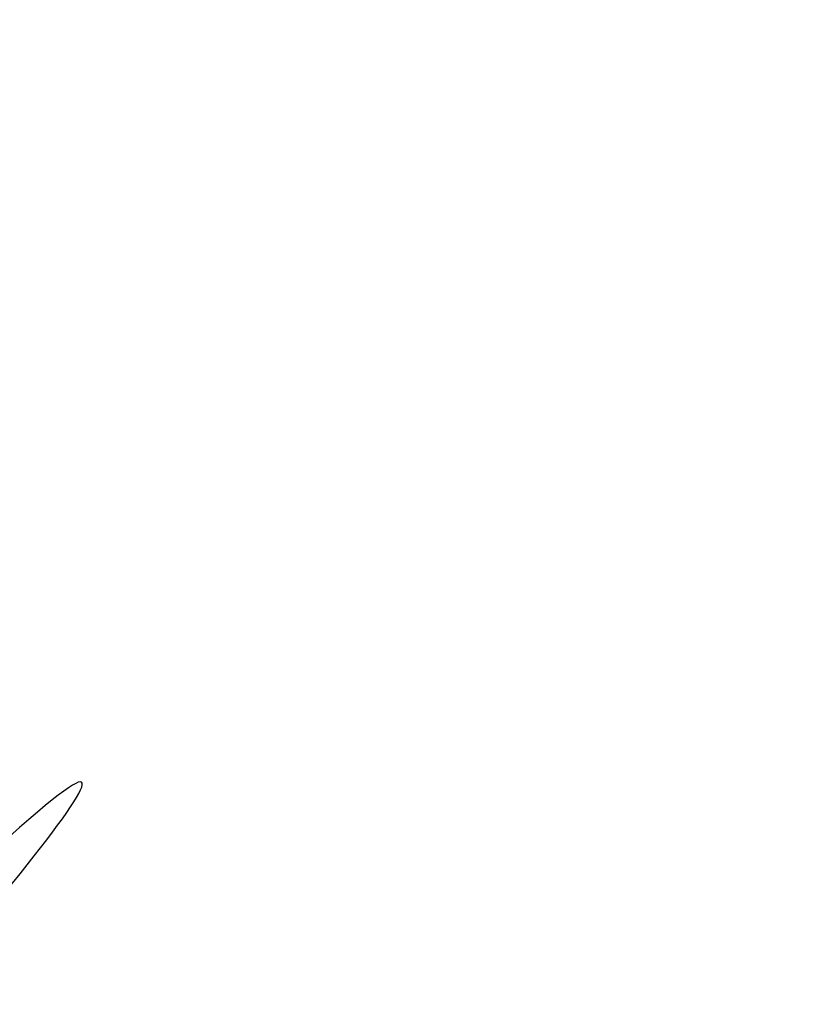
# Model space of a CAD drawing. Header units: millimetres. Extents: x -3.03 to 0.78, y -0.23 to 0.59.
# Tile 124 of 165: x 0.2649 to 0.3314, y 0.2845 to 0.3666. Entities that reach past the tile are written whole.
import ezdxf

# ---------------------------------------------------------------- set-up
doc = ezdxf.new("R2010")
doc.units = ezdxf.units.MM

msp = doc.modelspace()

# ---------------------------------------------------------------- linework, layer by layer
at = {"color": 7, "linetype": 'Continuous', "lineweight": 25}
msp.add_open_spline([(0.2421034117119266, 0.2772875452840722), (0.2421034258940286, 0.2772875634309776), (0.2421034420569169, 0.2772875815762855), (0.242103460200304, 0.2772875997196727), (0.3313940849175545, 0.3665782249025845), (0.1723078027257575, 0.1879796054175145), (0.2421034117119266, 0.2772875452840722)], degree=3, knots=[1e-16, 1e-16, 1e-16, 1e-16, 2.4383371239e-06, 2.4383371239e-06, 2.4383371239e-06, 2.5112367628e-06, 2.5112367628e-06, 2.5112367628e-06, 2.5112367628e-06], dxfattribs=at)

doc.saveas('drawing.dxf')
